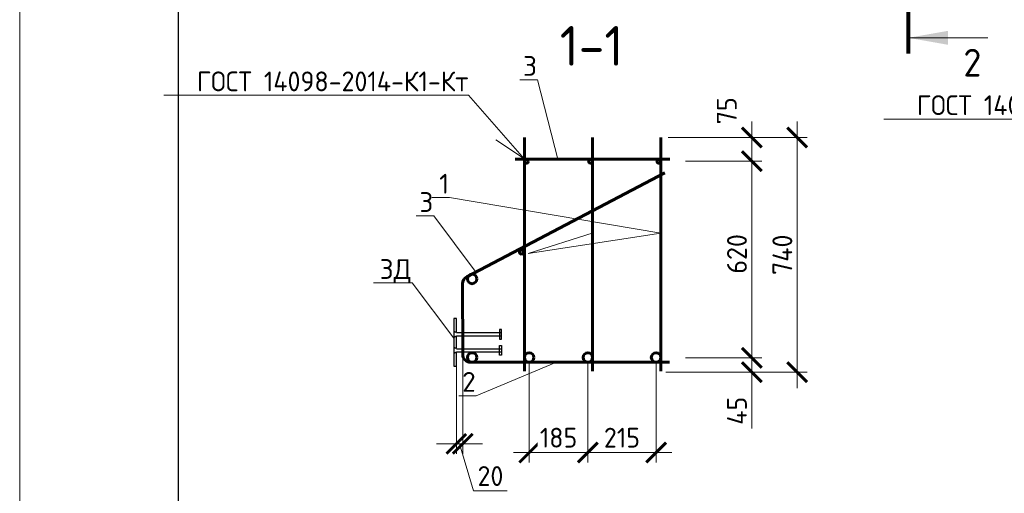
# Model space of a CAD drawing. Header units: millimetres. Extents: x 251864 to 617215, y -272865 to -46010.
# Tile 16 of 53: x 418703 to 431125, y -223995 to -218021. Entities that reach past the tile are written whole.
import ezdxf
from ezdxf import colors
from ezdxf.entities.mleader import LeaderData, LeaderLine
from ezdxf.math import Vec2, Vec3

# ---------------------------------------------------------------- set-up
doc = ezdxf.new("R2010")
doc.units = ezdxf.units.MM
doc.layers.get('Defpoints').update_dxf_attribs({"color": 140})
for name, color, linetype, lineweight in [('Выноски', 20, 'Continuous', 20), ('Изделия закладные', 1, 'Continuous', 30), ('подоснова', 151, 'Continuous', 5), ('Размеры', 54, 'Continuous', 20), ('СО_ОСНОВНАЯ_060', 142, 'Continuous', 60), ('ТОНКИЕ', 7, 'Continuous', 9)]:
    doc.layers.add(name, color=color, linetype=linetype, lineweight=lineweight)
doc.layers.add('ТОЛСТЫЕ_ОСНОВНЫЕ', color=6, linetype='Continuous')
doc.styles.add('GOST-2.304_Type-B', font='GOST_Common.ttf')
doc.dimstyles.new('мой', dxfattribs={"dimscale": 100, "dimtxt": 2.5, "dimasz": 2.5, "dimexe": 1.25, "dimexo": 0.625, "dimtad": 1, "dimdec": 0, "dimtxsty": 'GOST-2.304_Type-B', "dimblk": 'ARCHTICK', "dimcen": 2.5, "dimdle": 2, "dimaunit": 1, "dimadec": 1, "dimazin": 2, "dimtfac": 1, "dimtdec": 0, "dimtmove": 1, "dimatfit": 3, "dimfxl": 1, "dimtfill": 1, "dimlwd": -1, "dimlwe": -1, "dimarcsym": 0})

# ---------------------------------------------------------------- blocks, each defined once
blk = doc.blocks.new('*U281')
at = {"layer": 'ТОЛСТЫЕ_ОСНОВНЫЕ', "color": 6}
blk.add_lwpolyline([(20, 5), (205, 5), (205, 292), (20, 292)], close=True, dxfattribs=at)
at = {"layer": 'ТОНКИЕ'}
blk.add_lwpolyline([(0, 0), (210, 0), (210, 297), (0, 297)], close=True, dxfattribs=at)
blk = doc.blocks.new('_None')
blk = doc.blocks.new('_ArchTick')
at = {"color": 0, "linetype": 'ByBlock', "const_width": 0.15}
blk.add_lwpolyline([(-0.5, -0.5), (0.5, 0.5)], dxfattribs=at)
blk = doc.blocks.new('*D1302')
at = {"layer": 'Defpoints', "color": 0, "ltscale": 0.1, "transparency": 16777216}
for p in [(427042, -222286), (427940, -222286), (426792, -222467)]:
    blk.add_point(p, dxfattribs=at)
at = {"layer": 'Размеры', "color": 0, "linetype": 'Continuous', "ltscale": 0.1, "transparency": 16777216}
for p, q in [((427940, -222667), (427940, -222086)), ((427104, -222286), (428065, -222286)), ((426854, -222467), (428065, -222467)), ((427940, -223179), (427940, -222467))]:
    blk.add_line(p, q, dxfattribs=at)
at = {"layer": 'Размеры', "color": 0, "ltscale": 0.1, "transparency": 16777216, "xscale": 250, "yscale": 250, "zscale": 250}
for p, rotation in [((427940, -222286), 90), ((427940, -222467), 270)]:
    blk.add_blockref('_ArchTick', p, dxfattribs=dict(at, rotation=rotation))
at = {"layer": 'Размеры', "color": 0, "ltscale": 0.1, "transparency": 16777216, "insert": (427752, -222954), "char_height": 250, "attachment_point": 5, "rotation": 90, "style": 'GOST-2.304_Type-B', "bg_fill": 3, "box_fill_scale": 1.1, "bg_fill_color": 256, "bg_fill_true_color": 13158600, "bg_fill_transparency": 0}
blk.add_mtext('45', dxfattribs=at)
blk = doc.blocks.new('*D1303')
at = {"layer": 'Defpoints', "color": 0, "ltscale": 0.1, "transparency": 16777216}
for p in [(427042, -219806), (427940, -219806), (427042, -222285)]:
    blk.add_point(p, dxfattribs=at)
at = {"layer": 'Размеры', "color": 0, "linetype": 'Continuous', "ltscale": 0.1, "transparency": 16777216}
for p, q in [((427940, -222485), (427940, -219606)), ((427104, -219806), (428065, -219806)), ((427104, -222285), (428065, -222285))]:
    blk.add_line(p, q, dxfattribs=at)
at = {"layer": 'Размеры', "color": 0, "ltscale": 0.1, "transparency": 16777216, "xscale": 250, "yscale": 250, "zscale": 250}
for p, rotation in [((427940, -219806), 90), ((427940, -222285), 270)]:
    blk.add_blockref('_ArchTick', p, dxfattribs=dict(at, rotation=rotation))
at = {"layer": 'Размеры', "color": 0, "ltscale": 0.1, "transparency": 16777216, "insert": (427752, -220975), "char_height": 250, "attachment_point": 5, "rotation": 90, "style": 'GOST-2.304_Type-B', "bg_fill": 3, "box_fill_scale": 1.1, "bg_fill_color": 256, "bg_fill_true_color": 13158600, "bg_fill_transparency": 0}
blk.add_mtext('620', dxfattribs=at)
blk = doc.blocks.new('*D1304')
at = {"layer": 'Defpoints', "color": 0, "ltscale": 0.1, "transparency": 16777216}
for p in [(426822, -219506), (427940, -219506), (427042, -219806)]:
    blk.add_point(p, dxfattribs=at)
at = {"layer": 'Размеры', "color": 0, "linetype": 'Continuous', "ltscale": 0.1, "transparency": 16777216}
for p, q in [((427940, -220006), (427940, -219306)), ((426884, -219506), (428065, -219506)), ((427104, -219806), (428065, -219806))]:
    blk.add_line(p, q, dxfattribs=at)
at = {"layer": 'Размеры', "color": 0, "ltscale": 0.1, "transparency": 16777216, "xscale": 250, "yscale": 250, "zscale": 250}
for p, rotation in [((427940, -219506), 90), ((427940, -219806), 270)]:
    blk.add_blockref('_ArchTick', p, dxfattribs=dict(at, rotation=rotation))
at = {"layer": 'Размеры', "color": 0, "ltscale": 0.1, "transparency": 16777216, "insert": (427624, -219170), "char_height": 250, "attachment_point": 5, "rotation": 90, "style": 'GOST-2.304_Type-B', "bg_fill": 3, "box_fill_scale": 1.1, "bg_fill_color": 256, "bg_fill_true_color": 13158600, "bg_fill_transparency": 0}
blk.add_mtext('75', dxfattribs=at)
blk = doc.blocks.new('*D1305')
at = {"layer": 'Defpoints', "color": 0, "ltscale": 0.1, "transparency": 16777216}
for p in [(427454, -219506), (426792, -222467), (428512, -222467)]:
    blk.add_point(p, dxfattribs=at)
at = {"layer": 'Размеры', "color": 0, "linetype": 'Continuous', "ltscale": 0.1, "transparency": 16777216}
for p, q in [((428512, -219306), (428512, -222667)), ((427517, -219506), (428637, -219506)), ((426854, -222467), (428637, -222467))]:
    blk.add_line(p, q, dxfattribs=at)
at = {"layer": 'Размеры', "color": 0, "ltscale": 0.1, "transparency": 16777216, "xscale": 250, "yscale": 250, "zscale": 250}
for p, rotation in [((428512, -219506), 90), ((428512, -222467), 270)]:
    blk.add_blockref('_ArchTick', p, dxfattribs=dict(at, rotation=rotation))
at = {"layer": 'Размеры', "color": 0, "ltscale": 0.1, "transparency": 16777216, "insert": (428325, -220986), "char_height": 250, "attachment_point": 5, "rotation": 90, "style": 'GOST-2.304_Type-B', "bg_fill": 3, "box_fill_scale": 1.1, "bg_fill_color": 256, "bg_fill_true_color": 13158600, "bg_fill_transparency": 0}
blk.add_mtext('740', dxfattribs=at)
blk = doc.blocks.new('*D1312')
at = {"layer": 'Defpoints', "color": 0, "ltscale": 0.1, "transparency": 16777216}
for p in [(425871, -222281), (426732, -222281), (425871, -223481)]:
    blk.add_point(p, dxfattribs=at)
at = {"layer": 'Размеры', "color": 0, "linetype": 'Continuous', "ltscale": 0.1, "transparency": 16777216}
for p, q in [((425871, -222344), (425871, -223606)), ((426732, -222344), (426732, -223606)), ((426932, -223481), (425671, -223481))]:
    blk.add_line(p, q, dxfattribs=at)
at = {"layer": 'Размеры', "color": 0, "ltscale": 0.1, "transparency": 16777216, "xscale": 250, "yscale": 250, "zscale": 250, "rotation": 180}
blk.add_blockref('_ArchTick', (425871, -223481), dxfattribs=at)
at = {"layer": 'Размеры', "color": 0, "ltscale": 0.1, "transparency": 16777216, "xscale": 250, "yscale": 250, "zscale": 250}
blk.add_blockref('_ArchTick', (426732, -223481), dxfattribs=at)
at = {"layer": 'Размеры', "color": 0, "ltscale": 0.1, "transparency": 16777216, "insert": (426301, -223293), "char_height": 250, "attachment_point": 5, "style": 'GOST-2.304_Type-B', "bg_fill": 3, "box_fill_scale": 1.1, "bg_fill_color": 256, "bg_fill_true_color": 13158600, "bg_fill_transparency": 0}
blk.add_mtext('215', dxfattribs=at)
blk = doc.blocks.new('*D1313')
at = {"layer": 'Defpoints', "color": 0, "ltscale": 0.1, "transparency": 16777216}
for p in [(425131, -222281), (425871, -222464), (425131, -223481)]:
    blk.add_point(p, dxfattribs=at)
at = {"layer": 'Размеры', "color": 0, "linetype": 'Continuous', "ltscale": 0.1, "transparency": 16777216}
for p, q in [((425131, -222344), (425131, -223606)), ((425871, -222527), (425871, -223606)), ((426071, -223481), (424931, -223481))]:
    blk.add_line(p, q, dxfattribs=at)
at = {"layer": 'Размеры', "color": 0, "ltscale": 0.1, "transparency": 16777216, "xscale": 250, "yscale": 250, "zscale": 250, "rotation": 180}
blk.add_blockref('_ArchTick', (425131, -223481), dxfattribs=at)
at = {"layer": 'Размеры', "color": 0, "ltscale": 0.1, "transparency": 16777216, "xscale": 250, "yscale": 250, "zscale": 250}
blk.add_blockref('_ArchTick', (425871, -223481), dxfattribs=at)
at = {"layer": 'Размеры', "color": 0, "ltscale": 0.1, "transparency": 16777216, "insert": (425501, -223293), "char_height": 250, "attachment_point": 5, "style": 'GOST-2.304_Type-B', "bg_fill": 3, "box_fill_scale": 1.1, "bg_fill_color": 256, "bg_fill_true_color": 13158600, "bg_fill_transparency": 0}
blk.add_mtext('185', dxfattribs=at)
blk = doc.blocks.new('ввввв')
at = {"ltscale": 5}
h = blk.add_hatch(color=256, dxfattribs=at)
h.dxf.hatch_style = 1
h.paths.add_polyline_path([(625470, -158226), (625470, -158258), (625466, -158258), (625466, -158250), (625445, -158226)])
h = blk.add_hatch(color=256, dxfattribs=at)
h.dxf.hatch_style = 1
h.paths.add_polyline_path([(625510, -158226), (625534, -158226), (625514, -158250), (625514, -158258), (625510, -158258)])
h = blk.add_hatch(color=256, dxfattribs=at)
h.dxf.hatch_style = 1
h.paths.add_polyline_path([(625672, -158226), (625647, -158226), (625668, -158250), (625668, -158258), (625672, -158258)])
h = blk.add_hatch(color=256, dxfattribs=at)
h.dxf.hatch_style = 1
h.paths.add_polyline_path([(625712, -158226), (625712, -158258), (625716, -158258), (625716, -158250), (625736, -158226)])
for p, q in [((625466, -158250), (625445, -158226)), ((625514, -158250), (625534, -158226)), ((625668, -158250), (625647, -158226)), ((625716, -158250), (625736, -158226))]:
    blk.add_line(p, q, dxfattribs=at)
at = {"layer": 'Изделия закладные', "lineweight": 30, "ltscale": 25}
for p, q in [((625470, -158258), (625470, -158826)), ((625510, -158258), (625510, -158826)), ((625672, -158258), (625672, -158826)), ((625712, -158258), (625712, -158826))]:
    blk.add_line(p, q, dxfattribs=at)
for points in [[(625712, -158258), (625892, -158258), (625892, -158226), (625290, -158226), (625290, -158258), (625471, -158258)], [(625511, -158258), (625672, -158258)]]:
    blk.add_lwpolyline(points, dxfattribs=at)
for points in [[(625430, -158802), (625550, -158802), (625550, -158826), (625430, -158826)], [(625752, -158802), (625632, -158802), (625632, -158826), (625752, -158826)]]:
    blk.add_lwpolyline(points, close=True, dxfattribs=at)
blk = doc.blocks.new('*D1364')
at = {"layer": 'Defpoints', "color": 0, "ltscale": 0.1, "transparency": 16777216}
for p in [(424292, -222211), (424212, -222304), (424292, -223371)]:
    blk.add_point(p, dxfattribs=at)
at = {"layer": 'Размеры', "color": 0, "linetype": 'Continuous', "ltscale": 0.1, "transparency": 16777216}
for p, q in [((424212, -222366), (424212, -223496)), ((424292, -222273), (424292, -223496)), ((424212, -223371), (423962, -223371)), ((424212, -223371), (424292, -223371)), ((424212, -223371), (424292, -223371)), ((424252, -223371), (424430, -223964)), ((424292, -223371), (424542, -223371)), ((424430, -223964), (424855, -223964))]:
    blk.add_line(p, q, dxfattribs=at)
at = {"layer": 'Размеры', "color": 0, "ltscale": 0.1, "transparency": 16777216, "xscale": 250, "yscale": 250, "zscale": 250}
blk.add_blockref('_ArchTick', (424212, -223371), dxfattribs=at)
at = {"layer": 'Размеры', "color": 0, "ltscale": 0.1, "transparency": 16777216, "xscale": 250, "yscale": 250, "zscale": 250, "rotation": 180}
blk.add_blockref('_ArchTick', (424292, -223371), dxfattribs=at)
at = {"layer": 'Размеры', "color": 0, "ltscale": 0.1, "transparency": 16777216, "insert": (424642, -223777), "char_height": 250, "attachment_point": 5, "style": 'GOST-2.304_Type-B', "bg_fill": 3, "box_fill_scale": 1.1, "bg_fill_color": 256, "bg_fill_true_color": 13158600, "bg_fill_transparency": 0}
blk.add_mtext('20', dxfattribs=at)

msp = doc.modelspace()

# ---------------------------------------------------------------- hatches: boundary and pattern name
at = {"layer": 'Выноски'}
msp.add_hatch(color=256, dxfattribs=at).paths.add_polyline_path([(429915.8, -218249.3), (430415.8, -218161.2), (430415.8, -218337.5)], flags=0)

# ---------------------------------------------------------------- linework, layer by layer
msp.add_line((429915.8, -218249.3), (430915.8, -218249.3), dxfattribs=at)
at = {"layer": 'Выноски', "const_width": 50}
msp.add_lwpolyline([(429915.8, -217449.3), (429915.8, -218449.3)], dxfattribs=at)
at = {"layer": 'подоснова', "ltscale": 0.3}
msp.add_line((425070.8, -219777.7), (424710.6, -219536.6), dxfattribs=at)
at = {"layer": 'СО_ОСНОВНАЯ_060', "ltscale": 100}
msp.add_line((424291.6, -222241.8), (424290.5, -221350.8), dxfattribs=at)
for points in [[(425070.7, -219505.9), (425070.7, -222455.9)], [(425931.2, -219505.9), (425931.2, -222455.9)], [(426791.6, -219505.9), (426791.6, -222455.9)], [(426906.6, -219780.9), (424955.7, -219780.9)], [(426900.7, -222341.8), (424949.9, -222341.8)]]:
    msp.add_lwpolyline(points, dxfattribs=at)
for centre, radius in [((425095.7, -219805.9), 25), ((425906.2, -219805.9), 25), ((426766.6, -219805.9), 25), ((425033.6, -220951.6), 25.8), ((424410.5, -221290.9), 60), ((424411.6, -222281.4), 60), ((425130.7, -222281.4), 60), ((425871.2, -222281.4), 60), ((426731.6, -222281.4), 60)]:
    msp.add_circle(centre, radius, dxfattribs=at)
for centre, start, end in [((424390.5, -221350.8), 117.63964, 180), ((424391.6, -222241.8), 180, 270)]:
    msp.add_arc(centre, 100, start, end, dxfattribs=at)

# ---------------------------------------------------------------- block references
at = {"xscale": 100, "yscale": 100, "zscale": 100}
msp.add_blockref('*U281', (418702.6, -238930.6), dxfattribs=at)
at = {"layer": 'Размеры', "rotation": 90}
msp.add_blockref('ввввв', (265954.2, -847680.5), dxfattribs=at)

# ---------------------------------------------------------------- texts
at = {"layer": 'Выноски', "style": 'GOST-2.304_Type-B'}
msp.add_text('2', height=350, dxfattribs=at).set_placement((430608.5, -218738.6))
at = {"layer": 'Размеры', "insert": (425918.2, -218351), "char_height": 500, "attachment_point": 5, "style": 'GOST-2.304_Type-B'}
msp.add_mtext_dynamic_manual_height_columns('1-1', width=15225.227, gutter_width=15, heights=[0], dxfattribs=at)

# ---------------------------------------------------------------- leaders
at = {"layer": 'подоснова'}
ml = msp.add_multileader_mtext('Standard', dxfattribs=at)
ml.set_content('{\\fISOCPEUR|b0|i0|c204|p34;3}', color=256, style='GOST-2.304_Type-B')
ml.set_leader_properties(color=256, linetype='ByLayer', lineweight=15)
ml.set_arrow_properties(name='NONE')
ml.build(insert=Vec2(0, 0))
ml.multileader.update_dxf_attribs({"text_left_attachment_type": 6, "text_right_attachment_type": 6, "dogleg_length": 10, "arrow_head_size": 18})
ctx = ml.context
ctx.base_point, ctx.char_height, ctx.arrow_head_size, ctx.landing_gap_size, ctx.plane_origin = Vec3(425059.3, -218779.2), 250, 18, 20, Vec3(431747.1, -219251.9)
ctx.left_attachment, ctx.right_attachment, ctx.text_align_type = 6, 6, 1
notes = []
notes.append((ctx, [(0, (1, 1, 0), (425234.3, -218779.2), (-1, 0), 10, [(1, [(425495.8, -219796.8)], 0, [])])]))
ctx.mtext.insert, ctx.mtext.width, ctx.mtext.alignment, ctx.mtext.flow_direction = Vec3(425141.8, -218479.2), 3036.308, 2, 5
at = {"layer": 'подоснова', "ltscale": 0.3}
ml = msp.add_multileader_mtext('Standard', dxfattribs=at)
ml.set_content('ГОСТ 14098-2014-К1-Кт', color=256, style='GOST-2.304_Type-B')
ml.set_leader_properties(color=256, linetype='ByLayer', lineweight=15)
ml.set_arrow_properties(name='NONE')
ml.build(insert=Vec2(0, 0))
ml.multileader.update_dxf_attribs({"text_left_attachment_type": 6, "text_right_attachment_type": 6, "dogleg_length": 0.1, "arrow_head_size": 0.18})
ctx = ml.context
ctx.base_point, ctx.char_height, ctx.arrow_head_size, ctx.landing_gap_size, ctx.plane_origin = Vec3(420778.6, -218974.1), 250, 0.18, 0.2, Vec3(420187.1, -218522.3)
ctx.left_attachment, ctx.right_attachment, ctx.text_align_type = 6, 6, 2
notes.append((ctx, [(1, (1, 1, 0), (424364.7, -218974.1), (-1, 0), 0.1, [(0, [(425073.2, -219779.5)], 0, [])])]))
ctx.mtext.insert, ctx.mtext.alignment, ctx.mtext.flow_direction = Vec3(424364.4, -218674.1), 3, 5
ml = msp.add_multileader_mtext('Standard', dxfattribs=at)
ml.set_content('ГОСТ 14098-2014-К1-Кт', color=256, style='GOST-2.304_Type-B')
ml.set_leader_properties(color=256, linetype='ByLayer', lineweight=15)
ml.set_arrow_properties(name='NONE')
ml.build(insert=Vec2(0, 0))
ml.multileader.update_dxf_attribs({"text_left_attachment_type": 6, "text_right_attachment_type": 6, "dogleg_length": 0.1, "arrow_head_size": 0.18})
ctx = ml.context
ctx.base_point, ctx.char_height, ctx.arrow_head_size, ctx.landing_gap_size, ctx.plane_origin = Vec3(429862.6, -219274.1), 250, 0.18, 0.2, Vec3(429271, -218522.3)
ctx.left_attachment, ctx.right_attachment, ctx.text_align_type = 6, 6, 2
notes.append((ctx, [(1, (1, 1, 0), (433448.7, -219274.1), (-1, 0), 0.1, [(0, [(434157, -219779.5)], 0, [])])]))
ctx.mtext.insert, ctx.mtext.alignment, ctx.mtext.flow_direction = Vec3(433448.4, -218974.1), 3, 5
at = {"layer": 'подоснова'}
ml = msp.add_multileader_mtext('Standard', dxfattribs=at)
ml.set_content('{\\fISOCPEUR|b0|i0|c204|p34;1}', color=256, style='GOST-2.304_Type-B')
ml.set_leader_properties(color=256, linetype='ByLayer', lineweight=15)
ml.set_arrow_properties(name='NONE')
ml.build(insert=Vec2(0, 0))
ml.multileader.update_dxf_attribs({"text_left_attachment_type": 6, "text_right_attachment_type": 6, "dogleg_length": 10, "arrow_head_size": 18})
ctx = ml.context
ctx.base_point, ctx.char_height, ctx.arrow_head_size, ctx.landing_gap_size, ctx.plane_origin = Vec3(424000.3, -220264.5), 250, 18, 20, Vec3(430638, -220737.2)
ctx.left_attachment, ctx.right_attachment, ctx.text_align_type = 6, 6, 1
notes.append((ctx, [(0, (1, 1, 0), (424125.3, -220264.5), (-1, 0), 10, [(0, [(425938.2, -220710.6), (425118.2, -220970.7), (426791.6, -220715.4)], 0, [])])]))
ctx.mtext.insert, ctx.mtext.width, ctx.mtext.alignment, ctx.mtext.flow_direction = Vec3(424057.8, -219964.5), 3036.308, 2, 5
ml = msp.add_multileader_mtext('Standard', dxfattribs=at)
ml.set_content('{\\fISOCPEUR|b0|i0|c0|p34;3}', color=256, style='GOST-2.304_Type-B')
ml.set_leader_properties(color=256, linetype='ByLayer', lineweight=15)
ml.set_arrow_properties(name='NONE')
ml.build(insert=Vec2(0, 0))
ml.multileader.update_dxf_attribs({"text_left_attachment_type": 6, "text_right_attachment_type": 6, "dogleg_length": 10, "arrow_head_size": 18})
ctx = ml.context
ctx.base_point, ctx.char_height, ctx.arrow_head_size, ctx.landing_gap_size, ctx.plane_origin = Vec3(423750.8, -220496.2), 250, 18, 20, Vec3(430438.6, -220968.9)
ctx.left_attachment, ctx.right_attachment, ctx.text_align_type = 6, 6, 1
notes.append((ctx, [(0, (1, 1, 0), (423925.8, -220496.2), (-1, 0), 10, [(1, [(424450.1, -221193.1)], 0, [])])]))
ctx.mtext.insert, ctx.mtext.width, ctx.mtext.alignment, ctx.mtext.flow_direction = Vec3(423833.3, -220196.2), 3036.308, 2, 5
ml = msp.add_multileader_mtext('Standard', dxfattribs=at)
ml.set_content('{\\fISOCPEUR|b0|i0|c204|p34;ЗД}', color=256, style='GOST-2.304_Type-B')
ml.set_leader_properties(color=256, linetype='ByLayer', lineweight=15)
ml.set_arrow_properties(name='NONE')
ml.build(insert=Vec2(0, 0))
ml.multileader.update_dxf_attribs({"text_left_attachment_type": 6, "text_right_attachment_type": 6, "dogleg_length": 10, "arrow_head_size": 18})
ctx = ml.context
ctx.base_point, ctx.char_height, ctx.arrow_head_size, ctx.landing_gap_size, ctx.plane_origin = Vec3(423243.7, -221341.2), 250, 18, 20, Vec3(430169, -221813.9)
ctx.left_attachment, ctx.right_attachment, ctx.text_align_type = 6, 6, 1
notes.append((ctx, [(0, (1, 1, 0), (423656.2, -221341.2), (-1, 0), 10, [(1, [(424180.5, -222038.1)], 0, [])])]))
ctx.mtext.insert, ctx.mtext.width, ctx.mtext.alignment, ctx.mtext.flow_direction = Vec3(423445, -221041.2), 3036.308, 2, 5
ml = msp.add_multileader_mtext('Standard', dxfattribs=at)
ml.set_content('{\\fISOCPEUR|b0|i0|c204|p34;2}', color=256, style='GOST-2.304_Type-B')
ml.set_leader_properties(color=256, linetype='ByLayer', lineweight=15)
ml.set_arrow_properties(name='NONE')
ml.build(insert=Vec2(0, 0))
ml.multileader.update_dxf_attribs({"text_left_attachment_type": 6, "text_right_attachment_type": 6, "dogleg_length": 10, "arrow_head_size": 18})
ctx = ml.context
ctx.base_point, ctx.char_height, ctx.arrow_head_size, ctx.landing_gap_size, ctx.plane_origin = Vec3(424288.2, -222764.3), 250, 18, 20, Vec3(430976, -223237)
ctx.left_attachment, ctx.right_attachment, ctx.text_align_type = 6, 6, 1
notes.append((ctx, [(0, (1, 1, 0), (424463.2, -222764.3), (-1, 0), 10, [(1, [(425476.1, -222341.8)], 0, [])])]))
ctx.mtext.insert, ctx.mtext.width, ctx.mtext.alignment, ctx.mtext.flow_direction = Vec3(424370.7, -222464.3), 3036.308, 2, 5
for ctx, leaders in notes:
    for number, flags, end, landing, length, lines in leaders:
        leader = LeaderData()
        leader.index, (leader.has_last_leader_line, leader.has_dogleg_vector, leader.attachment_direction) = number, flags
        leader.last_leader_point, leader.dogleg_vector, leader.dogleg_length = Vec3(end), Vec3(landing), length
        for number, points, colour, breaks in lines:
            line = LeaderLine()
            line.index, line.vertices, line.color, line.breaks = number, Vec3.list(points), colors.encode_raw_color(colour), breaks
            leader.lines.append(line)
        ctx.leaders.append(leader)

# ---------------------------------------------------------------- next in the draw order: dimensions: what is measured, and where the dimension line sits
at = {"layer": 'Размеры', "ltscale": 0.1}
dim = msp.add_linear_dim(base=(427939.9, -222286.4), p1=(426791.6, -222466.9), p2=(427041.6, -222286.4), angle=90, dimstyle='мой', override={"dimlfac": 0.25}, dxfattribs=at)
dim.commit()
dim.dimension.update_dxf_attribs({"geometry": '*D1302', "text_midpoint": (428111.4, -222954.4), "dimtype": 160})

# ---------------------------------------------------------------- next in the draw order: dimensions: what is measured, and where the dimension line sits
dim = msp.add_linear_dim(base=(427939.9, -219805.9), p1=(427041.6, -222285.4), p2=(427041.6, -219805.9), angle=90, dimstyle='мой', override={"dimlfac": 0.25}, dxfattribs=at)
dim.commit()
dim.dimension.update_dxf_attribs({"geometry": '*D1303', "text_midpoint": (427939.9, -220975.2), "dimtype": 160})

# ---------------------------------------------------------------- next in the draw order: dimensions: what is measured, and where the dimension line sits
dim = msp.add_linear_dim(base=(427939.9, -219505.9), p1=(427041.6, -219805.9), p2=(426821.6, -219505.9), angle=90, dimstyle='мой', override={"dimlfac": 0.25}, dxfattribs=at)
dim.commit()
dim.dimension.update_dxf_attribs({"geometry": '*D1304', "text_midpoint": (427811.1, -219170.1), "dimtype": 160})

# ---------------------------------------------------------------- next in the draw order: dimensions: what is measured, and where the dimension line sits
dim = msp.add_linear_dim(base=(428512.3, -222466.9), p1=(427454.5, -219505.9), p2=(426791.6, -222466.9), angle=90, dimstyle='мой', override={"dimlfac": 0.25}, dxfattribs=at)
dim.commit()
dim.dimension.update_dxf_attribs({"geometry": '*D1305', "text_midpoint": (428324.8, -220986.4)})

# ---------------------------------------------------------------- next in the draw order: linework, layer by layer
at = {"layer": 'СО_ОСНОВНАЯ_060', "ltscale": 100}
msp.add_line((424344.1, -221262.2), (426841.8, -219954.2), dxfattribs=at)

# ---------------------------------------------------------------- next in the draw order: dimensions: what is measured, and where the dimension line sits
at = {"layer": 'Размеры', "ltscale": 0.1}
dim = msp.add_linear_dim(base=(425871.2, -223480.8), p1=(426731.6, -222281.4), p2=(425871.2, -222281.4), dimstyle='мой', override={"dimlfac": 0.25}, dxfattribs=at)
dim.commit()
dim.dimension.update_dxf_attribs({"geometry": '*D1312', "text_midpoint": (426301.4, -223293.3)})

# ---------------------------------------------------------------- next in the draw order: dimensions: what is measured, and where the dimension line sits
dim = msp.add_linear_dim(base=(425130.7, -223480.8), p1=(425871.2, -222464.1), p2=(425130.7, -222281.4), dimstyle='мой', override={"dimlfac": 0.25}, dxfattribs=at)
dim.commit()
dim.dimension.update_dxf_attribs({"geometry": '*D1313', "text_midpoint": (425501, -223293.3)})

# ---------------------------------------------------------------- next in the draw order: linework, layer by layer
at = {"layer": 'СО_ОСНОВНАЯ_060', "ltscale": 100}
msp.add_line((426900.7, -222341.8), (424391.6, -222341.8), dxfattribs=at)

# ---------------------------------------------------------------- next in the draw order: dimensions: what is measured, and where the dimension line sits
at = {"layer": 'Размеры', "ltscale": 0.1}
dim = msp.add_linear_dim(base=(424291.6, -223370.6), p1=(424211.9, -222304), p2=(424291.6, -222210.9), dimstyle='мой', override={"dimlfac": 0.25}, dxfattribs=at)
dim.commit()
dim.dimension.update_dxf_attribs({"geometry": '*D1364', "text_midpoint": (424492.3, -223776.9)})

doc.saveas('drawing.dxf')
